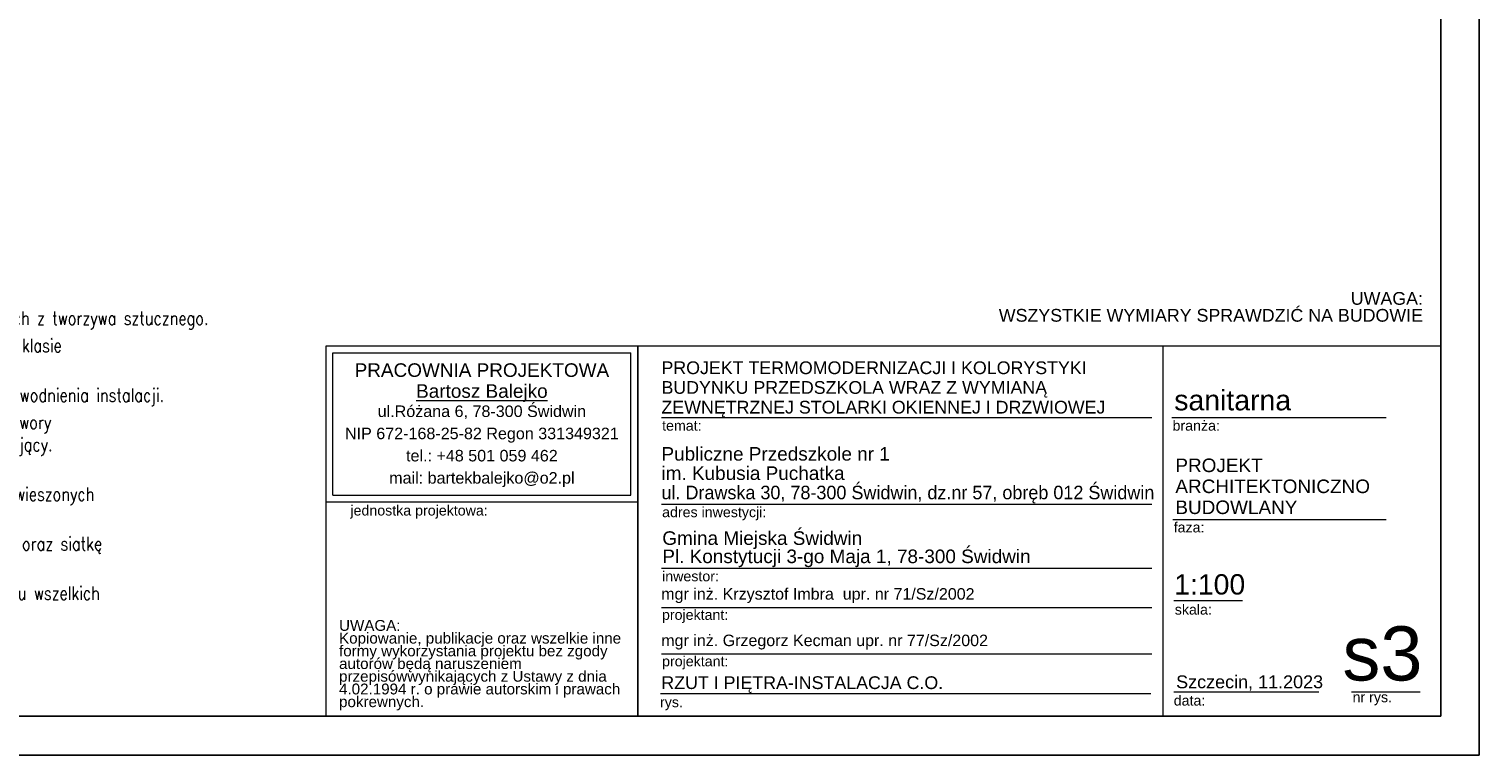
# Model space of a CAD drawing. Header units: millimetres. Extents: x -17429 to 155243, y -2908 to 188569.
# Tile 71 of 113: x 18435 to 41198, y 77567 to 88966. Entities that reach past the tile are written whole.
import ezdxf

# ---------------------------------------------------------------- set-up
doc = ezdxf.new("R2010")
doc.units = ezdxf.units.MM
doc.header["$MEASUREMENT"] = 0
doc.layers.get('0').update_dxf_attribs({"lineweight": 5})
doc.layers.add('#opisy', color=7, linetype='Continuous')
doc.layers.add('_TABELA', color=7, linetype='Continuous')
for name, color, linetype, lineweight in [('Arch opisy_Nr_Pióra__5', 252, 'Continuous', 13), ('ARCH TABELA_Nr_Pióra__1', 7, 'Continuous', 25), ('ARCH TABELA_Nr_Pióra__21', 7, 'Continuous', 13), ('ARCH TABELA_Nr_Pióra__7', 7, 'Continuous', 13)]:
    doc.layers.add(name, color=color, linetype=linetype, lineweight=lineweight)
doc.styles.add('GENERATED_STYLE_11', font='arial.ttf')
doc.styles.add('GENERATED_STYLE_7', font='arial.ttf')
doc.styles.add('GENERATED_STYLE_8', font='arial.ttf')
doc.styles.add('GENERATED_STYLE_9', font='arial.ttf')
doc.styles.add('ROMANS', font='romans', dxfattribs={"width": 0.8})

# ---------------------------------------------------------------- blocks, each defined once
blk = doc.blocks.new('gfgf')
at = {"layer": '_TABELA', "color": 7}
for p, q in [((41198, 118363), (41198, 148063)), ((41198, 148063), (41198, 118363)), ((40598, 118973), (40598, 147453)), ((-13302, 118973), (40598, 118973)), ((-15802, 118363), (41198, 118363))]:
    blk.add_line(p, q, dxfattribs=at)

msp = doc.modelspace()

# ---------------------------------------------------------------- linework, layer by layer
at = {"layer": 'ARCH TABELA_Nr_Pióra__21', "color": 7, "linetype": 'Continuous'}
for p, q in [((23098, 83989), (40598, 83989)), ((23098, 78177), (23098, 83989)), ((23098, 81542), (23098, 83989)), ((23098, 83989), (27991, 83989)), ((23204, 83882), (27885, 83882)), ((23204, 81648), (23204, 83882)), ((27885, 81648), (27885, 83882)), ((27991, 81542), (27991, 83989)), ((27991, 83989), (27991, 78177)), ((36236, 83989), (36236, 78177)), ((40598, 83989), (40598, 78177)), ((27991, 78177), (27991, 83589)), ((28364, 82868), (36063, 82868)), ((36375, 82868), (39743, 82868)), ((23098, 81542), (27991, 81542)), ((23204, 81648), (27885, 81648)), ((28364, 81507), (36063, 81507)), ((36393, 81267), (39743, 81267)), ((28364, 80499), (36063, 80499)), ((36405, 79995), (37484, 79995)), ((28362, 79885), (36062, 79885)), ((28364, 79155), (36063, 79155)), ((28348, 78535), (36048, 78535)), ((36405, 78560), (38686, 78560)), ((39195, 78560), (40275, 78560)), ((23098, 78177), (27991, 78177)), ((40598, 78177), (27991, 78177))]:
    msp.add_line(p, q, dxfattribs=at)

# ---------------------------------------------------------------- block references
msp.add_blockref('gfgf', (0, -40796))

# ---------------------------------------------------------------- texts
at = {"layer": '#opisy', "lineweight": -3, "insert": (8777, 84530), "char_height": 210, "width": 12063.14, "attachment_point": 1, "style": 'ROMANS'}
msp.add_mtext('Wszystkie przejścia przewodów instalacji c.o. należy wykonać w tulejach ochronnych z tworzywa sztucznego.\\P\\H0.22222x;\\P\\H4.5x;Wszystkie przejścia prze\\H0.99999x;z przegrody odzielenia pożarowego należy zabezpieczyć w klasie odporności ogniowej danej przegrody. \\P\\H0.22223x;\\P\\H4.4999x;W najniższych miejscach instalacji należy zamontowac zawory spustowe w celu odwodnienia instalacji.\\P\\H0.22223x;\\P\\H4.4998x;W najwyższych miejscach pionów i na kazdym rozdzielaczu należy zamontować zawory odpowietrzające. Przed każdym odpowietrzeniem należy zamontować zawór odcinający.\\P\\H0.22223x;\\P\\H4.5001x;Należy zamontować rewizje umożliwiające dostęp do armatury.\\P\\H0.9999788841x;Wszystkie przewody ułożone w bruzdach ściennych, w obudowach, w stropach podwieszonych oraz w posadzkach należy zaizolować.\\P\\H0.22222x;\\P\\H4.5001x;W miejscach przecięć przewodów w posadzce należy zastosować podciecie stropu oraz siatkę wzmacniającą w celu wzmocnienia wylewki.\\P\\H0.22221x;\\P\\H4.4999049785x;Grzejniki montować w opakowaniach fabrycznych i zdjąć je dopiero po zakończeniu wszelkich prac tynkarskich i malarskich.', dxfattribs=at)
at = {"layer": 'Arch opisy_Nr_Pióra__5', "color": 7, "linetype": 'Continuous', "insert": (40318, 84836), "char_height": 200, "width": 8259.09, "attachment_point": 3, "line_spacing_factor": 0.796128, "style": 'GENERATED_STYLE_11'}
msp.add_mtext('{UWAGA:\\PWSZYSTKIE WYMIARY SPRAWDZIĆ NA BUDOWIE}', dxfattribs=at)
at = {"layer": 'ARCH TABELA_Nr_Pióra__1', "color": 7, "linetype": 'Continuous', "style": 'GENERATED_STYLE_7'}
for s, insert, char_height, attachment_point, line_spacing_factor in [('{PROJEKT \\PARCHITEKTONICZNO\\PBUDOWLANY}', (36431, 82222), 212.84, 1, 0.9285), ('{Gmina Miejska Świdwin\\PPl. Konstytucji 3-go Maja 1, 78-300 Świdwin}', (28377, 80516), 212.77, 7, 0.807442)]:
    msp.add_mtext(s, dxfattribs=dict(at, insert=insert, char_height=char_height, attachment_point=attachment_point, line_spacing_factor=line_spacing_factor))
at = {"layer": 'ARCH TABELA_Nr_Pióra__7', "color": 7, "linetype": 'Continuous'}
for s, insert, char_height, attachment_point, line_spacing_factor, style in [('{PRACOWNIA PROJEKTOWA\\P\\LBartosz Balejko}', (25545, 83717), 212.77, 2, 0.926719, 'GENERATED_STYLE_9'), ('{PROJEKT TERMOMODERNIZACJI I KOLORYSTYKI\\PBUDYNKU PRZEDSZKOLA WRAZ Z WYMIANĄ \\PZEWNĘTRZNEJ STOLARKI OKIENNEJ I DRZWIOWEJ }', (28364, 82868), 200, 7, 0.927967, 'GENERATED_STYLE_8'), ('Publiczne Przedszkole nr 1\\Pim. Kubusia Puchatka\\P\\W0.95;ul. Drawska 30, 78-300 Świdwin, dz.nr 57, obręb 012 Świdwin', (28364, 81518), 212.77, 7, 0.855122, 'GENERATED_STYLE_7')]:
    msp.add_mtext(s, dxfattribs=dict(at, insert=insert, char_height=char_height, attachment_point=attachment_point, line_spacing_factor=line_spacing_factor, style=style))
for s, insert, char_height, attachment_point, style in [('sanitarna', (36414, 83298), 319.2, 1, 'GENERATED_STYLE_7'), ('{temat:}', (28374, 82819), 159.6, 1, 'GENERATED_STYLE_7'), ('{branża:}', (36387, 82819), 159.6, 1, 'GENERATED_STYLE_7'), ('{jednostka projektowa:}', (23481, 81487), 159.58, 1, 'GENERATED_STYLE_7'), ('{adres inwestycji:}', (28374, 81461), 159.58, 1, 'GENERATED_STYLE_7'), ('{faza:}', (36405, 81222), 159.6, 1, 'GENERATED_STYLE_7'), ('{inwestor:}', (28374, 80454), 159.58, 1, 'GENERATED_STYLE_7'), ('{1:100}', (36412, 80406), 319.2, 1, 'GENERATED_STYLE_7'), ('mgr inż. Krzysztof Imbra  upr. nr 71/Sz/2002', (28360, 80187), 180, 1, 'GENERATED_STYLE_7'), ('{skala:}', (36422, 79931), 159.6, 1, 'GENERATED_STYLE_7'), ('{projektant:}', (28372, 79849), 159.58, 1, 'GENERATED_STYLE_7'), ('mgr inż. Grzegorz Kecman upr. nr 77/Sz/2002', (28361, 79457), 180, 1, 'GENERATED_STYLE_7'), ('s3', (40310, 79588), 851.2, 3, 'GENERATED_STYLE_7'), ('{projektant:}', (28374, 79119), 159.58, 1, 'GENERATED_STYLE_7'), ('RZUT I PIĘTRA-INSTALACJA C.O.', (28362, 78803), 200, 1, 'GENERATED_STYLE_8'), ('{Szczecin, 11.2023}', (36443, 78817), 202.13, 1, 'GENERATED_STYLE_7'), ('{rys.}', (28341, 78477), 159.6, 1, 'GENERATED_STYLE_7'), ('{data:}', (36406, 78503), 159.6, 1, 'GENERATED_STYLE_7'), ('{nr rys.}', (39213, 78556), 159.6, 1, 'GENERATED_STYLE_7')]:
    msp.add_mtext(s, dxfattribs=dict(at, insert=insert, char_height=char_height, attachment_point=attachment_point, style=style))
at = {"layer": 'ARCH TABELA_Nr_Pióra__7', "color": 7, "linetype": 'Continuous', "style": 'GENERATED_STYLE_7'}
for s, insert, char_height, width, attachment_point, line_spacing_factor in [('{ul.Różana 6, 78-300 Świdwin\\PNIP 672-168-25-82 Regon 331349321\\Ptel.: +48 501 059 462\\Pmail: bartekbalejko@o2.pl}', (25545, 83055), 180.85, 7974.45, 2, 1.156383), ('{UWAGA:\\PKopiowanie, publikacje oraz wszelkie inne formy wykorzystania projektu bez zgody autorów będą naruszeniem przepisówwynikających z Ustawy z dnia 4.02.1994 r. o prawie autorskim i prawach pokrewnych.}', (23303, 79687), 170.213, 4483.41, 1, 0.703415)]:
    msp.add_mtext(s, dxfattribs=dict(at, insert=insert, char_height=char_height, width=width, attachment_point=attachment_point, line_spacing_factor=line_spacing_factor))

doc.saveas('drawing.dxf')
